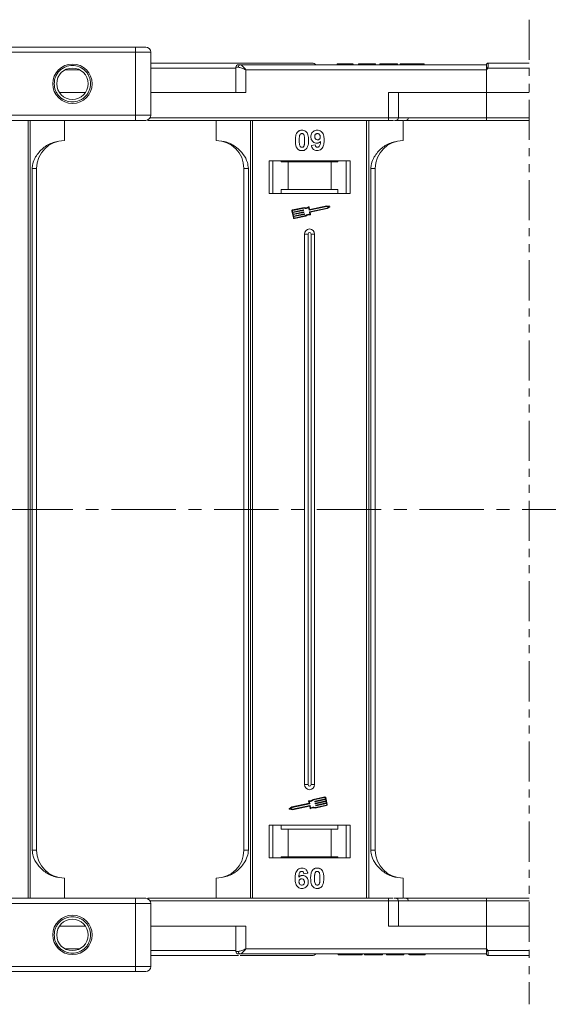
# Model space of a CAD drawing. Header units: millimetres. Extents: x -623 to 852, y 50 to 1083.
# Tile 24 of 72: x 219 to 323, y 271 to 465. Entities that reach past the tile are written whole.
import ezdxf

# ---------------------------------------------------------------- set-up
doc = ezdxf.new("R2010")
doc.units = ezdxf.units.MM
doc.linetypes.add('CENTERX2', pattern=[20.32, 12.7, -2.54, 2.54, -2.54])
doc.linetypes.add('PHANTOM2', pattern=[31.75, 15.875, -3.175, 3.175, -3.175, 3.175, -3.175])

msp = doc.modelspace()

# ---------------------------------------------------------------- linework, layer by layer
at = {"color": 3, "linetype": 'PHANTOM2', "lineweight": 9, "ltscale": 0.5}
msp.add_line((319.457, 465.427), (319.456, 270.521), dxfattribs=at)
at = {"color": 7, "linetype": 'Continuous', "lineweight": 15}
for p, q in [((241.593, 460.001), (189.053, 460.001)), ((241.593, 460.001), (241.593, 459.001)), ((189.053, 459.001), (241.593, 459.001)), ((241.593, 459.001), (241.593, 446.501)), ((244.593, 459.001), (241.593, 459.001)), ((244.593, 446.501), (244.593, 459.001)), ((311.022, 456.501), (262.316, 456.501)), ((281.458, 456.701), (281.458, 456.501)), ((283.003, 456.501), (283.003, 456.701)), ((284.554, 456.501), (284.554, 456.701)), ((284.663, 456.501), (284.663, 456.701)), ((285.689, 456.501), (285.689, 456.701)), ((285.689, 456.701), (286.651, 456.701)), ((286.651, 456.701), (286.651, 456.501)), ((286.651, 456.701), (288.766, 456.701)), ((288.766, 456.701), (288.766, 456.501)), ((288.766, 456.701), (289.087, 456.701)), ((289.087, 456.701), (289.087, 456.501)), ((289.92, 456.501), (289.92, 456.701)), ((289.92, 456.701), (293.446, 456.701)), ((293.446, 456.701), (293.446, 456.501)), ((293.958, 456.701), (293.958, 456.501)), ((296.337, 456.501), (296.337, 456.701)), ((298.702, 456.501), (298.702, 456.701)), ((311.022, 456.499), (311.022, 456.501)), ((311.372, 456.851), (311.372, 456.851)), ((227.662, 455.501), (230.524, 455.501)), ((261.434, 455.851), (244.593, 455.851)), ((261.434, 456.001), (261.434, 451.001)), ((261.943, 456.001), (261.434, 456.001)), ((263.434, 455.501), (311.022, 455.501)), ((263.434, 451.001), (263.434, 455.501)), ((311.256, 455.851), (311.022, 455.501)), ((311.022, 455.501), (311.022, 451.001)), ((319.457, 455.851), (311.256, 455.851)), ((231.652, 451.001), (226.534, 451.001)), ((244.593, 451.001), (263.434, 451.001)), ((291.611, 451.001), (291.611, 446.001)), ((311.022, 451.001), (291.611, 451.001)), ((293.611, 446.001), (293.611, 451.001)), ((311.022, 446.001), (311.022, 451.001)), ((311.022, 451.001), (319.457, 451.001)), ((241.593, 446.501), (171.156, 446.501)), ((241.593, 446.501), (241.593, 445.501)), ((244.593, 446.501), (241.593, 446.501)), ((170.038, 445.501), (241.593, 445.501)), ((220.311, 445.501), (220.311, 368.501)), ((220.73, 368.501), (220.73, 445.501)), ((227.522, 441.501), (227.522, 445.501)), ((244.022, 445.598), (244.022, 445.501)), ((244.022, 445.501), (291.611, 445.501)), ((291.611, 446.001), (244.459, 446.001)), ((257.522, 445.501), (257.522, 441.501)), ((264.315, 445.501), (264.315, 368.501)), ((264.734, 368.501), (264.734, 445.501)), ((287.311, 445.501), (287.311, 368.501)), ((287.73, 368.501), (287.73, 445.501)), ((291.611, 446.001), (291.611, 445.501)), ((293.611, 446.001), (291.611, 446.001)), ((292.817, 445.501), (294.522, 445.501)), ((311.022, 446.001), (293.611, 446.001)), ((294.522, 441.501), (294.522, 445.501)), ((319.457, 446.001), (311.022, 446.001)), ((311.022, 446.001), (311.022, 445.501)), ((311.022, 445.501), (319.457, 445.501)), ((276.381, 440.545), (277.151, 440.63)), ((284.022, 437.501), (268.022, 437.501)), ((268.022, 437.501), (268.022, 431.001)), ((268.772, 431.001), (268.772, 437.501)), ((270.409, 437.301), (270.409, 437.501)), ((270.409, 437.301), (271.772, 437.301)), ((271.772, 437.301), (271.772, 431.801)), ((280.272, 437.301), (271.772, 437.301)), ((280.272, 431.801), (280.272, 437.301)), ((280.272, 437.301), (281.636, 437.301)), ((281.636, 437.501), (281.636, 437.301)), ((283.272, 437.501), (283.272, 431.001)), ((284.022, 431.001), (284.022, 437.501)), ((221.137, 436.001), (221.137, 368.501)), ((222.022, 436.001), (221.137, 436.001)), ((222.022, 368.501), (222.022, 436.001)), ((263.022, 436.001), (263.908, 436.001)), ((263.022, 436.001), (263.022, 368.501)), ((263.908, 368.501), (263.908, 436.001)), ((288.137, 436.001), (288.137, 368.501)), ((289.022, 436.001), (288.137, 436.001)), ((289.022, 368.501), (289.022, 436.001)), ((268.022, 431.001), (284.022, 431.001)), ((271.772, 431.801), (270.409, 431.801)), ((270.409, 431.801), (270.409, 431.001)), ((280.272, 431.801), (271.772, 431.801)), ((281.636, 431.801), (280.272, 431.801)), ((281.636, 431.001), (281.636, 431.801)), ((272.526, 427.564), (272.817, 426.185)), ((272.641, 427.588), (272.689, 427.359)), ((274.94, 428.254), (272.662, 427.773)), ((274.929, 428.132), (272.686, 427.658)), ((272.689, 427.359), (274.772, 427.799)), ((274.796, 427.684), (272.714, 427.244)), ((272.714, 427.244), (272.774, 426.956)), ((272.774, 426.956), (274.857, 427.396)), ((274.881, 427.282), (272.799, 426.842)), ((272.859, 426.554), (274.942, 426.994)), ((274.966, 426.879), (272.884, 426.439)), ((274.807, 427.776), (274.819, 427.719)), ((274.892, 427.374), (274.904, 427.316)), ((274.977, 426.972), (274.989, 426.914)), ((275.915, 427.77), (275.821, 428.214)), ((276.005, 427.909), (275.918, 428.325)), ((279.411, 428.479), (275.95, 427.747)), ((276.094, 426.924), (276, 427.368)), ((276.022, 427.403), (279.484, 428.134)), ((279.41, 428.598), (276.04, 427.887)), ((276.133, 427.306), (279.531, 428.024)), ((276.227, 426.861), (276.133, 427.306)), ((280.011, 428.481), (279.41, 428.598)), ((279.853, 428.392), (279.411, 428.479)), ((279.484, 428.134), (279.853, 428.392)), ((279.531, 428.024), (280.034, 428.375)), ((272.799, 426.842), (272.859, 426.554)), ((272.884, 426.439), (272.932, 426.21)), ((273.002, 426.164), (275.244, 426.638)), ((273.026, 426.049), (275.305, 426.531)), ((275.022, 423.001), (275.022, 368.501)), ((275.022, 423.001), (275.737, 423.001)), ((275.737, 423.001), (275.737, 368.501)), ((276.307, 368.501), (276.307, 423.001)), ((277.022, 423.001), (276.307, 423.001)), ((277.022, 368.501), (277.022, 423.001)), ((220.311, 368.501), (220.311, 291.501)), ((220.73, 291.501), (220.73, 368.501)), ((221.137, 368.501), (221.137, 301.001)), ((222.022, 301.001), (222.022, 368.501)), ((263.022, 368.501), (263.022, 301.001)), ((263.908, 301.001), (263.908, 368.501)), ((264.315, 368.501), (264.315, 291.501)), ((264.734, 291.501), (264.734, 368.501)), ((275.022, 368.501), (275.022, 314.001)), ((275.737, 368.501), (275.737, 314.001)), ((276.307, 314.001), (276.307, 368.501)), ((277.022, 314.001), (277.022, 368.501)), ((287.311, 368.501), (287.311, 291.501)), ((287.73, 291.501), (287.73, 368.501)), ((288.137, 368.501), (288.137, 301.001)), ((289.022, 301.001), (289.022, 368.501)), ((275.737, 314.001), (275.022, 314.001)), ((277.022, 314.001), (276.307, 314.001)), ((275.912, 310.311), (272.513, 309.593)), ((276.022, 310.215), (272.561, 309.483)), ((275.818, 310.756), (275.912, 310.311)), ((275.951, 310.694), (276.045, 310.25)), ((279.019, 311.568), (276.74, 311.087)), ((279.043, 311.453), (276.8, 310.979)), ((277.068, 310.646), (277.056, 310.703)), ((277.079, 310.738), (279.161, 311.178)), ((279.186, 311.063), (277.103, 310.623)), ((277.116, 309.486), (279.359, 309.959)), ((277.153, 310.244), (277.141, 310.301)), ((277.164, 310.336), (279.246, 310.776)), ((279.271, 310.661), (277.188, 310.221)), ((277.249, 309.934), (279.331, 310.374)), ((279.355, 310.259), (277.273, 309.819)), ((279.161, 311.178), (279.113, 311.408)), ((279.246, 310.776), (279.186, 311.063)), ((279.519, 310.053), (279.228, 311.432)), ((279.331, 310.374), (279.271, 310.661)), ((279.404, 310.029), (279.355, 310.259)), ((272.513, 309.593), (272.011, 309.243)), ((272.034, 309.137), (272.635, 309.019)), ((272.561, 309.483), (272.192, 309.225)), ((272.192, 309.225), (272.634, 309.139)), ((272.634, 309.139), (276.095, 309.87)), ((272.635, 309.019), (276.005, 309.731)), ((276.039, 309.708), (276.127, 309.292)), ((276.13, 309.847), (276.224, 309.403)), ((277.104, 309.363), (279.383, 309.844)), ((277.238, 309.841), (277.226, 309.899)), ((284.022, 306.001), (268.022, 306.001)), ((268.022, 306.001), (268.022, 299.501)), ((268.772, 299.501), (268.772, 306.001)), ((270.409, 306.001), (270.409, 305.201)), ((270.409, 305.201), (271.772, 305.201)), ((271.772, 305.201), (271.772, 299.701)), ((271.772, 305.201), (280.272, 305.201)), ((280.272, 299.701), (280.272, 305.201)), ((280.272, 305.201), (281.636, 305.201)), ((281.636, 305.201), (281.636, 306.001)), ((283.272, 306.001), (283.272, 299.501)), ((284.022, 299.501), (284.022, 306.001)), ((221.137, 301.001), (222.022, 301.001)), ((263.022, 301.001), (263.908, 301.001)), ((288.137, 301.001), (289.022, 301.001)), ((268.022, 299.501), (284.022, 299.501)), ((271.772, 299.701), (270.409, 299.701)), ((270.409, 299.501), (270.409, 299.701)), ((271.772, 299.701), (280.272, 299.701)), ((281.636, 299.701), (280.272, 299.701)), ((281.636, 299.701), (281.636, 299.501)), ((275.663, 296.457), (274.894, 296.373)), ((227.522, 295.501), (227.522, 291.501)), ((257.522, 291.501), (257.522, 295.501)), ((294.522, 295.501), (294.522, 291.501)), ((241.593, 291.501), (170.038, 291.501)), ((171.156, 290.501), (241.593, 290.501)), ((241.593, 290.501), (241.593, 291.501)), ((241.593, 290.501), (241.593, 278.001)), ((241.593, 290.501), (244.593, 290.501)), ((291.611, 291.501), (244.022, 291.501)), ((244.022, 291.404), (244.022, 291.501)), ((244.459, 291.001), (291.611, 291.001)), ((244.593, 278.001), (244.593, 290.501)), ((291.611, 291.001), (291.611, 291.501)), ((291.611, 291.001), (291.611, 286.001)), ((291.611, 291.001), (293.611, 291.001)), ((292.748, 291.501), (294.522, 291.501)), ((293.611, 286.001), (293.611, 291.001)), ((293.611, 291.001), (311.022, 291.001)), ((311.022, 291.001), (311.022, 291.501)), ((319.456, 291.501), (311.022, 291.501)), ((311.022, 286.001), (311.022, 291.001)), ((311.022, 291.001), (319.456, 291.001)), ((226.534, 286.001), (231.652, 286.001)), ((263.434, 286.001), (244.593, 286.001)), ((261.434, 286.001), (261.434, 281.001)), ((263.434, 281.501), (263.434, 286.001)), ((291.611, 286.001), (311.022, 286.001)), ((311.022, 286.001), (311.022, 281.501)), ((319.456, 286.001), (311.022, 286.001)), ((230.524, 281.501), (227.662, 281.501)), ((244.593, 281.151), (261.434, 281.151)), ((261.434, 281.001), (261.943, 281.001)), ((311.022, 281.501), (263.434, 281.501)), ((311.022, 281.501), (311.256, 281.151)), ((311.256, 281.151), (319.456, 281.151)), ((262.316, 280.501), (311.022, 280.501)), ((281.651, 280.501), (281.651, 280.301)), ((284.015, 280.301), (284.015, 280.501)), ((286.394, 280.501), (286.394, 280.301)), ((286.907, 280.301), (286.907, 280.501)), ((286.907, 280.301), (290.433, 280.301)), ((290.433, 280.501), (290.433, 280.301)), ((291.266, 280.501), (291.266, 280.301)), ((291.266, 280.301), (291.587, 280.301)), ((291.587, 280.501), (291.587, 280.301)), ((291.587, 280.301), (293.702, 280.301)), ((293.702, 280.301), (293.702, 280.501)), ((293.702, 280.301), (294.663, 280.301)), ((294.663, 280.501), (294.663, 280.301)), ((295.689, 280.501), (295.689, 280.301)), ((295.798, 280.501), (295.798, 280.301)), ((297.35, 280.501), (297.35, 280.301)), ((298.894, 280.501), (298.894, 280.301)), ((311.372, 280.151), (311.372, 280.151)), ((241.593, 278.001), (189.053, 278.001)), ((189.053, 277.001), (241.593, 277.001)), ((241.593, 277.001), (241.593, 278.001)), ((241.593, 278.001), (244.593, 278.001))]:
    msp.add_line(p, q, dxfattribs=at)
at = {"color": 1, "linetype": 'CENTERX2', "lineweight": 13}
msp.add_line((676.246, 368.501), (-161.837, 368.501), dxfattribs=at)
at = {"color": 7, "linetype": 'Continuous', "lineweight": 15}
for centre, radius in [((229.093, 452.751), 3.9), ((229.093, 452.751), 3.1), ((229.093, 284.251), 3.9), ((229.093, 284.251), 3.1)]:
    msp.add_circle(centre, radius, dxfattribs=at)
for centre, radius, start, end in [((243.593, 459.001), 1, 0, 90), ((261.934, 456.001), 0.5, 90, 180), ((262.391, 456.057), 0.451, 99.5202, 187.08135), ((276.522, 455.851), 1, 41.2946, 90), ((311.372, 456.501), 0.35, 89.99809, 179.99959), ((275.478, 388.924), 75.89, 61.87179, 62.07191), ((243.593, 446.501), 1, 270, 0), ((293.111, 446.001), 0.5, 270, 0), ((295.094, 446.001), 0.5, 270, 0), ((227.522, 436.001), 5.5, 90, 180), ((257.522, 436.001), 5.5, 0, 90), ((294.522, 436.001), 5.5, 90, 180), ((272.698, 427.601), 0.176, 101.9297, 191.9297), ((272.698, 427.601), 0.0587, 101.9297, 191.9297), ((274.778, 427.77), 0.0294, 11.9297, 101.9297), ((274.79, 427.712), 0.0294, 281.9297, 11.9297), ((274.863, 427.368), 0.0294, 11.9297, 101.9297), ((274.875, 427.31), 0.0294, 281.9297, 11.9297), ((275.294, 429.052), 0.99, 248.37041, 302.16635), ((275.294, 429.052), 0.873, 246.11204, 307.44471), ((274.948, 426.966), 0.0294, 11.9297, 101.9297), ((274.96, 426.908), 0.0294, 281.9297, 11.9297), ((275.951, 425.944), 0.99, 81.69305, 135.48899), ((275.86, 428.313), 0.0587, 11.9297, 127.44471), ((275.944, 427.776), 0.0294, 191.9297, 281.9297), ((276.028, 427.374), 0.0294, 101.9297, 191.9297), ((276.034, 427.915), 0.0294, 191.9297, 281.9297), ((276.169, 426.849), 0.0587, 256.41469, 11.9297), ((280, 428.423), 0.0587, 304.95116, 78.90824), ((272.99, 426.222), 0.176, 191.9297, 281.9297), ((272.99, 426.222), 0.0587, 191.9297, 281.9297), ((275.951, 425.944), 0.873, 76.41469, 137.74736), ((276.022, 423.001), 1, 0, 180), ((276.022, 423.001), 0.285, 0, 180), ((276.022, 314.001), 1, 180, 0), ((276.022, 314.001), 0.285, 180, 0), ((275.876, 310.768), 0.0587, 76.41469, 191.9297), ((276.094, 311.673), 0.873, 256.41469, 317.74736), ((276.094, 311.673), 0.99, 261.69305, 315.48899), ((276.016, 310.243), 0.0294, 281.9297, 11.9297), ((277.085, 310.709), 0.0294, 101.9297, 191.9297), ((277.097, 310.652), 0.0294, 191.9297, 281.9297), ((277.17, 310.307), 0.0294, 101.9297, 191.9297), ((277.182, 310.25), 0.0294, 191.9297, 281.9297), ((277.255, 309.905), 0.0294, 101.9297, 191.9297), ((279.055, 311.396), 0.176, 11.9297, 101.9297), ((279.055, 311.396), 0.0587, 11.9297, 101.9297), ((279.347, 310.017), 0.0587, 281.9297, 11.9297), ((279.347, 310.017), 0.176, 281.9297, 11.9297), ((272.045, 309.194), 0.0587, 124.95116, 258.90824), ((276.011, 309.702), 0.0294, 11.9297, 101.9297), ((276.101, 309.841), 0.0294, 11.9297, 101.9297), ((276.185, 309.305), 0.0587, 191.9297, 307.44471), ((276.751, 308.565), 0.873, 66.11204, 127.44471), ((276.751, 308.565), 0.99, 68.37041, 122.16635), ((277.267, 309.847), 0.0294, 191.9297, 281.9297), ((227.522, 301.001), 5.5, 180, 270), ((257.522, 301.001), 5.5, 270, 0), ((294.522, 301.001), 5.5, 180, 270), ((243.593, 290.501), 1, 0, 90), ((293.111, 291.001), 0.5, 0, 90), ((295.094, 291.001), 0.5, 0, 90), ((261.934, 281.001), 0.5, 180, 270), ((262.391, 280.946), 0.451, 172.91869, 260.47981), ((275.478, 348.079), 75.89, 297.92809, 298.12821), ((276.522, 281.151), 1, 270, 319.04573), ((311.372, 280.501), 0.35, 180.00041, 270.00191), ((243.593, 278.001), 1, 270, 0)]:
    msp.add_arc(centre, radius, start, end, dxfattribs=at)
for points, knots in [([(243.593, 460.001), (243.566, 460.001), (243.525, 460.001), (243.276, 460.001), (243.017, 460.001), (242.699, 460.001), (242.233, 460.001), (241.844, 460.001), (241.593, 460.001)], [0, 0, 0, 0, 0.2394429, 0.3698071, 0.5000001, 0.6303641, 0.7605571, 1, 1, 1, 1]), ([(225.493, 452.751), (225.541, 453.204), (225.616, 453.903), (226.064, 454.742), (226.529, 455.314), (227.102, 455.782), (227.941, 456.216), (229.093, 456.439), (230.245, 456.216), (231.084, 455.783), (231.656, 455.314), (232.122, 454.742), (232.57, 453.903), (232.645, 453.204), (232.693, 452.751)], [0, 0, 0, 0, 0.1197215, 0.184837, 0.25, 0.3151155, 0.3802785, 0.5, 0.6197215, 0.684837, 0.75, 0.8151155, 0.8802785, 1, 1, 1, 1]), ([(276.522, 456.851), (276.476, 456.851), (276.383, 456.851), (275.612, 456.851), (274.446, 456.851), (272.975, 456.851), (271.327, 456.851), (269.387, 456.851), (266.43, 456.851), (262.996, 456.851), (259.219, 456.851), (255.983, 456.851), (252.34, 456.851), (248.424, 456.851), (245.832, 456.851), (244.593, 456.851)], [0, 0, 0, 0, 0.078067, 0.1585157, 0.2411878, 0.3057888, 0.3703792, 0.4363341, 0.5022783, 0.6340035, 0.6986045, 0.7631949, 0.8458763, 0.9263228, 1, 1, 1, 1]), ([(262.316, 456.501), (262.384, 456.485), (262.528, 456.449), (262.807, 456.199), (263.116, 455.869), (263.328, 455.624), (263.434, 455.501)], [0, 0, 0, 0, 0.2343588, 0.4982155, 0.7484812, 1, 1, 1, 1]), ([(283.003, 456.701), (282.869, 456.701), (282.565, 456.701), (282.113, 456.701), (281.754, 456.701), (281.5, 456.701), (281.475, 456.701), (281.458, 456.701)], [0, 0, 0, 0, 0.1552919, 0.3531453, 0.543243, 0.704067, 1, 1, 1, 1]), ([(284.554, 456.701), (284.5, 456.701), (284.392, 456.701), (284.088, 456.701), (283.623, 456.701), (283.237, 456.701), (283.003, 456.701)], [0, 0, 0, 0, 0.2064605, 0.4135145, 0.6452106, 1, 1, 1, 1]), ([(296.337, 456.701), (296.204, 456.701), (295.8, 456.701), (295.14, 456.701), (294.518, 456.701), (294.093, 456.701), (293.968, 456.701), (293.96, 456.701), (293.958, 456.701)], [0, 0, 0, 0, 0.1021706, 0.3092201, 0.51365, 0.6922749, 0.9324126, 1, 1, 1, 1]), ([(298.702, 456.701), (298.698, 456.701), (298.688, 456.701), (298.546, 456.701), (298.155, 456.701), (297.581, 456.701), (296.941, 456.701), (296.52, 456.701), (296.337, 456.701)], [0, 0, 0, 0, 0.1018882, 0.3073435, 0.4929627, 0.6786474, 0.8607914, 1, 1, 1, 1]), ([(311.022, 455.976), (311.022, 456.068), (311.022, 456.253), (311.022, 456.415), (311.022, 456.446), (311.022, 456.455)], [0, 0, 0, 0, 0.412717, 0.8254516, 1, 1, 1, 1]), ([(311.372, 456.851), (311.373, 456.844), (311.373, 456.831), (311.373, 456.728), (311.37, 456.582), (311.359, 456.399), (311.339, 456.216), (311.31, 456.029), (311.273, 455.907), (311.256, 455.851)], [0, 0, 0, 0, 0.1718456, 0.312445, 0.4991009, 0.6298393, 0.7575038, 0.8890244, 1, 1, 1, 1]), ([(319.457, 456.851), (319.398, 456.851), (318.032, 456.851), (315.351, 456.851), (312.685, 456.851), (311.372, 456.851)], [0.83860985, 0.83860985, 0.83860985, 0.83860985, 0.84218524, 0.92228073, 1, 1, 1, 1]), ([(263.434, 455.501), (263.164, 455.618), (262.746, 455.798), (262.248, 455.97), (262.038, 455.992), (261.943, 456.001)], [0, 0, 0, 0, 0.4984129, 0.772928, 1, 1, 1, 1]), ([(232.693, 452.751), (232.645, 452.299), (232.57, 451.6), (232.122, 450.761), (231.657, 450.189), (231.084, 449.72), (230.245, 449.286), (229.093, 449.064), (227.941, 449.286), (227.102, 449.72), (226.53, 450.188), (226.064, 450.76), (225.616, 451.6), (225.541, 452.299), (225.493, 452.751)], [0, 0, 0, 0, 0.1197215, 0.184837, 0.25, 0.3151155, 0.3802785, 0.5, 0.6197215, 0.684837, 0.75, 0.8151155, 0.8802785, 1, 1, 1, 1]), ([(241.593, 445.501), (241.844, 445.501), (242.233, 445.501), (242.699, 445.501), (243.017, 445.501), (243.276, 445.501), (243.525, 445.501), (243.566, 445.501), (243.593, 445.501)], [0, 0, 0, 0, 0.2394429, 0.3696359, 0.4999999, 0.6301929, 0.7605571, 1, 1, 1, 1]), ([(291.611, 445.501), (291.754, 445.501), (292.047, 445.501), (292.409, 445.501), (292.579, 445.501), (292.642, 445.501)], [0, 0, 0, 0, 0.3748158, 0.7664972, 1, 1, 1, 1]), ([(294.67, 445.501), (295.058, 445.501), (296.399, 445.501), (299.145, 445.501), (302.87, 445.501), (306.957, 445.501), (309.681, 445.501), (311.022, 445.501)], [0, 0, 0, 0, 0.0792642, 0.2739294, 0.5229011, 0.7650927, 1, 1, 1, 1]), ([(273.202, 441.529), (273.204, 441.662), (273.209, 441.965), (273.281, 442.495), (273.422, 442.917), (273.58, 443.124), (273.598, 443.146)], [0, 0, 0, 0, 0.2367308, 0.5375555, 0.9496679, 1, 1, 1, 1]), ([(273.598, 443.146), (273.642, 443.197), (273.732, 443.298), (273.901, 443.414), (274.09, 443.497), (274.259, 443.535), (274.4, 443.55), (274.473, 443.552), (274.51, 443.553)], [0, 0, 0, 0, 0.1937762, 0.3936, 0.5878635, 0.7889077, 0.894169, 1, 1, 1, 1]), ([(273.971, 441.529), (273.972, 441.595), (273.973, 441.729), (273.978, 441.909), (273.989, 442.07), (274.003, 442.212), (274.021, 442.354), (274.045, 442.447), (274.057, 442.493)], [0, 0, 0, 0, 0.2059417, 0.4119594, 0.558149, 0.7045024, 0.8518015, 1, 1, 1, 1]), ([(274.057, 442.493), (274.08, 442.563), (274.119, 442.675), (274.227, 442.8), (274.35, 442.867), (274.449, 442.883), (274.503, 442.886), (274.51, 442.886)], [0, 0, 0, 0, 0.3348035, 0.5425606, 0.750382, 0.9707212, 1, 1, 1, 1]), ([(274.51, 443.553), (274.645, 443.543), (274.917, 443.522), (275.269, 443.324), (275.541, 443.03), (275.792, 442.43), (275.807, 441.907), (275.817, 441.521)], [0, 0, 0, 0, 0.147566, 0.2966882, 0.4312776, 0.580404, 1, 1, 1, 1]), ([(274.51, 442.886), (274.566, 442.881), (274.669, 442.871), (274.8, 442.794), (274.913, 442.646), (275.009, 442.372), (275.043, 441.98), (275.046, 441.68), (275.048, 441.529)], [0, 0, 0, 0, 0.10461361, 0.18881412, 0.27351189, 0.44412695, 0.71948087, 1, 1, 1, 1]), ([(276.279, 442.248), (276.287, 442.383), (276.302, 442.653), (276.469, 443.032), (276.749, 443.329), (277.12, 443.523), (277.394, 443.542), (277.537, 443.553)], [0, 0, 0, 0, 0.1979267, 0.3977284, 0.5974133, 0.7905838, 1, 1, 1, 1]), ([(277.048, 442.287), (277.052, 442.374), (277.059, 442.512), (277.133, 442.691), (277.242, 442.799), (277.386, 442.873), (277.492, 442.881), (277.552, 442.886)], [0, 0, 0, 0, 0.2913202, 0.4655393, 0.6416315, 0.798664, 1, 1, 1, 1]), ([(277.537, 443.553), (277.672, 443.542), (277.944, 443.521), (278.304, 443.318), (278.596, 443.013), (278.836, 442.478), (278.89, 441.969), (278.894, 441.614), (278.894, 441.555)], [0, 0, 0, 0, 0.148288, 0.2977445, 0.4437132, 0.6077915, 0.9347078, 1, 1, 1, 1]), ([(277.552, 442.886), (277.62, 442.879), (277.757, 442.865), (277.931, 442.748), (278.059, 442.59), (278.117, 442.407), (278.122, 442.286), (278.125, 442.231)], [0, 0, 0, 0, 0.20795454, 0.42040568, 0.62731968, 0.82770747, 1, 1, 1, 1]), ([(227.522, 441.501), (226.762, 441.425), (225.242, 441.272), (223.221, 440.082), (221.889, 438.532), (221.228, 437.088), (221.162, 436.296), (221.137, 436.001)], [0, 0, 0, 0, 0.2490962, 0.4982428, 0.745205, 0.90541, 1, 1, 1, 1]), ([(263.908, 436.001), (263.864, 436.392), (263.753, 437.391), (262.929, 438.845), (261.56, 440.258), (259.694, 441.295), (258.244, 441.433), (257.522, 441.501)], [0, 0, 0, 0, 0.1257134, 0.3212757, 0.5244662, 0.763484, 1, 1, 1, 1]), ([(273.595, 439.912), (273.555, 439.967), (273.476, 440.076), (273.368, 440.313), (273.277, 440.621), (273.228, 440.958), (273.205, 441.262), (273.203, 441.44), (273.202, 441.529)], [0, 0, 0, 0, 0.11844057, 0.2393457, 0.45959323, 0.68492476, 0.84223987, 1, 1, 1, 1]), ([(274.51, 440.168), (274.441, 440.176), (274.331, 440.189), (274.203, 440.277), (274.098, 440.43), (274.006, 440.705), (273.977, 441.095), (273.973, 441.383), (273.971, 441.529)], [0, 0, 0, 0, 0.12537017, 0.20229032, 0.27917881, 0.46475759, 0.73058183, 1, 1, 1, 1]), ([(274.962, 440.561), (274.939, 440.492), (274.901, 440.38), (274.793, 440.255), (274.672, 440.189), (274.573, 440.171), (274.518, 440.168), (274.51, 440.168)], [0, 0, 0, 0, 0.3336776, 0.5404125, 0.7472639, 0.9612091, 1, 1, 1, 1]), ([(275.048, 441.529), (275.048, 441.462), (275.047, 441.329), (275.041, 441.148), (275.031, 440.986), (275.017, 440.844), (274.998, 440.701), (274.974, 440.607), (274.962, 440.561)], [0, 0, 0, 0, 0.2052705, 0.4106164, 0.5571497, 0.7038442, 0.8514711, 1, 1, 1, 1]), ([(275.817, 441.521), (275.815, 441.387), (275.81, 441.084), (275.739, 440.565), (275.601, 440.145), (275.444, 439.938), (275.421, 439.908)], [0, 0, 0, 0, 0.2372812, 0.5385907, 0.9326774, 1, 1, 1, 1]), ([(277.461, 440.989), (277.325, 441.001), (277.053, 441.026), (276.702, 441.242), (276.435, 441.548), (276.296, 441.902), (276.284, 442.144), (276.279, 442.248)], [0, 0, 0, 0, 0.2101886, 0.4217733, 0.6236035, 0.8370344, 1, 1, 1, 1]), ([(277.479, 439.501), (277.343, 439.513), (277.098, 439.533), (276.784, 439.714), (276.541, 439.995), (276.427, 440.292), (276.391, 440.491), (276.381, 440.545)], [0, 0, 0, 0, 0.2427882, 0.4388655, 0.6348012, 0.9009361, 1, 1, 1, 1]), ([(277.591, 441.655), (277.523, 441.661), (277.397, 441.672), (277.234, 441.766), (277.122, 441.897), (277.057, 442.078), (277.052, 442.209), (277.048, 442.287)], [0, 0, 0, 0, 0.2139369, 0.3980753, 0.58309068, 0.75166574, 1, 1, 1, 1]), ([(277.151, 440.63), (277.164, 440.55), (277.185, 440.427), (277.275, 440.283), (277.379, 440.205), (277.486, 440.172), (277.553, 440.169), (277.578, 440.168)], [0, 0, 0, 0, 0.3447142, 0.5290593, 0.7142089, 0.8921959, 1, 1, 1, 1]), ([(278.183, 441.324), (278.137, 441.275), (278.043, 441.176), (277.896, 441.087), (277.77, 441.035), (277.671, 441.008), (277.567, 440.992), (277.496, 440.99), (277.461, 440.989)], [0, 0, 0, 0, 0.2434912, 0.4962659, 0.6182099, 0.7417038, 0.8701584, 1, 1, 1, 1]), ([(278.894, 441.555), (278.891, 441.422), (278.883, 441.02), (278.792, 440.465), (278.514, 439.956), (278.167, 439.654), (277.797, 439.516), (277.564, 439.505), (277.479, 439.501)], [0, 0, 0, 0, 0.14233715, 0.4291269, 0.58994334, 0.75120549, 0.90989458, 1, 1, 1, 1]), ([(277.578, 440.168), (277.632, 440.174), (277.74, 440.185), (277.892, 440.283), (278.033, 440.453), (278.142, 440.815), (278.167, 441.117), (278.183, 441.324)], [0, 0, 0, 0, 0.1120155, 0.2243547, 0.3677679, 0.565827, 1, 1, 1, 1]), ([(278.125, 442.231), (278.12, 442.151), (278.113, 442.018), (278.026, 441.849), (277.906, 441.74), (277.756, 441.666), (277.646, 441.659), (277.591, 441.655)], [0, 0, 0, 0, 0.2673945, 0.4472142, 0.6271221, 0.8130653, 1, 1, 1, 1]), ([(294.522, 441.501), (293.762, 441.425), (292.242, 441.272), (290.221, 440.082), (288.889, 438.532), (288.228, 437.088), (288.162, 436.296), (288.137, 436.001)], [0, 0, 0, 0, 0.2490962, 0.4982428, 0.745205, 0.90541, 1, 1, 1, 1]), ([(274.51, 439.501), (274.443, 439.504), (274.308, 439.508), (274.11, 439.552), (273.92, 439.63), (273.775, 439.728), (273.668, 439.826), (273.619, 439.884), (273.595, 439.912)], [0, 0, 0, 0, 0.1926347, 0.388697, 0.5820148, 0.7830443, 0.8909593, 1, 1, 1, 1]), ([(275.421, 439.908), (275.377, 439.857), (275.287, 439.756), (275.118, 439.64), (274.929, 439.557), (274.76, 439.519), (274.619, 439.504), (274.546, 439.502), (274.51, 439.501)], [0, 0, 0, 0, 0.1937693, 0.3935642, 0.587886, 0.7891312, 0.8942826, 1, 1, 1, 1]), ([(221.137, 301.001), (221.181, 300.611), (221.292, 299.612), (222.115, 298.158), (223.485, 296.745), (225.351, 295.708), (226.801, 295.57), (227.522, 295.501)], [0, 0, 0, 0, 0.1257134, 0.3212757, 0.5244662, 0.763484, 1, 1, 1, 1]), ([(257.522, 295.501), (258.282, 295.578), (259.803, 295.731), (261.824, 296.92), (263.156, 298.471), (263.817, 299.915), (263.883, 300.707), (263.908, 301.001)], [0, 0, 0, 0, 0.24909619, 0.49824278, 0.74520496, 0.90540997, 1, 1, 1, 1]), ([(288.137, 301.001), (288.181, 300.611), (288.292, 299.612), (289.115, 298.158), (290.485, 296.745), (292.351, 295.708), (293.801, 295.57), (294.522, 295.501)], [0, 0, 0, 0, 0.1257134, 0.3212757, 0.5244662, 0.763484, 1, 1, 1, 1]), ([(273.151, 295.448), (273.154, 295.581), (273.162, 295.982), (273.253, 296.538), (273.531, 297.047), (273.878, 297.349), (274.248, 297.487), (274.481, 297.498), (274.566, 297.501)], [0, 0, 0, 0, 0.1423372, 0.4291269, 0.5899433, 0.7512055, 0.9098946, 1, 1, 1, 1]), ([(274.467, 296.835), (274.413, 296.829), (274.305, 296.818), (274.153, 296.718), (274.011, 296.546), (273.902, 296.184), (273.878, 295.884), (273.861, 295.679)], [0, 0, 0, 0, 0.1120492, 0.2243802, 0.3701146, 0.5702758, 1, 1, 1, 1]), ([(274.894, 296.373), (274.882, 296.451), (274.862, 296.573), (274.772, 296.717), (274.666, 296.798), (274.558, 296.831), (274.492, 296.834), (274.467, 296.835)], [0, 0, 0, 0, 0.33384, 0.5245467, 0.7163724, 0.8918244, 1, 1, 1, 1]), ([(274.566, 297.501), (274.702, 297.491), (274.948, 297.471), (275.26, 297.287), (275.501, 297.011), (275.617, 296.714), (275.653, 296.515), (275.663, 296.457)], [0, 0, 0, 0, 0.2426908, 0.4390024, 0.635006, 0.8950587, 1, 1, 1, 1]), ([(276.228, 295.482), (276.23, 295.616), (276.235, 295.919), (276.307, 296.446), (276.448, 296.867), (276.606, 297.072), (276.623, 297.095)], [0, 0, 0, 0, 0.2373811, 0.5389182, 0.9490817, 1, 1, 1, 1]), ([(276.623, 297.095), (276.668, 297.145), (276.758, 297.247), (276.927, 297.363), (277.115, 297.446), (277.285, 297.484), (277.426, 297.499), (277.499, 297.501), (277.535, 297.501)], [0, 0, 0, 0, 0.1937762, 0.3936, 0.5878635, 0.7889077, 0.894169, 1, 1, 1, 1]), ([(276.997, 295.474), (276.997, 295.541), (276.998, 295.674), (277.004, 295.855), (277.014, 296.017), (277.028, 296.159), (277.047, 296.302), (277.071, 296.395), (277.083, 296.442)], [0, 0, 0, 0, 0.20527, 0.4106157, 0.5571475, 0.7038444, 0.8514751, 1, 1, 1, 1]), ([(277.083, 296.442), (277.106, 296.511), (277.144, 296.623), (277.252, 296.749), (277.376, 296.816), (277.475, 296.832), (277.529, 296.834), (277.535, 296.835)], [0, 0, 0, 0, 0.3348035, 0.5425606, 0.750382, 0.9707212, 1, 1, 1, 1]), ([(277.535, 297.501), (277.602, 297.499), (277.737, 297.495), (277.935, 297.451), (278.125, 297.373), (278.27, 297.274), (278.377, 297.176), (278.426, 297.119), (278.45, 297.09)], [0, 0, 0, 0, 0.1926273, 0.3886837, 0.5820134, 0.7832006, 0.8910383, 1, 1, 1, 1]), ([(277.535, 296.835), (277.593, 296.829), (277.694, 296.819), (277.822, 296.744), (277.933, 296.604), (278.032, 296.333), (278.069, 295.936), (278.072, 295.629), (278.074, 295.474)], [0, 0, 0, 0, 0.1056461, 0.1862213, 0.267042, 0.4315406, 0.7127076, 1, 1, 1, 1]), ([(278.45, 297.09), (278.49, 297.036), (278.569, 296.927), (278.674, 296.695), (278.764, 296.399), (278.814, 296.068), (278.839, 295.758), (278.842, 295.569), (278.843, 295.474)], [0, 0, 0, 0, 0.11843199, 0.23932891, 0.44943356, 0.66417845, 0.83182006, 1, 1, 1, 1]), ([(274.508, 293.45), (274.373, 293.461), (274.101, 293.482), (273.741, 293.683), (273.45, 293.988), (273.209, 294.524), (273.155, 295.034), (273.151, 295.389), (273.151, 295.448)], [0, 0, 0, 0, 0.1482689, 0.2976473, 0.4424214, 0.6078512, 0.9356585, 1, 1, 1, 1]), ([(273.861, 295.679), (273.908, 295.728), (274.002, 295.826), (274.148, 295.917), (274.275, 295.967), (274.374, 295.995), (274.478, 296.011), (274.548, 296.013), (274.584, 296.014)], [0, 0, 0, 0, 0.2436536, 0.4957602, 0.6178923, 0.7415029, 0.8700251, 1, 1, 1, 1]), ([(273.92, 294.772), (273.925, 294.855), (273.933, 294.991), (274.024, 295.16), (274.146, 295.269), (274.295, 295.338), (274.402, 295.344), (274.454, 295.348)], [0, 0, 0, 0, 0.2767209, 0.4568705, 0.6370074, 0.8240683, 1, 1, 1, 1]), ([(274.493, 294.117), (274.425, 294.124), (274.288, 294.138), (274.113, 294.255), (273.986, 294.412), (273.928, 294.595), (273.923, 294.715), (273.92, 294.772)], [0, 0, 0, 0, 0.2079047, 0.4199807, 0.6306256, 0.821735, 1, 1, 1, 1]), ([(274.454, 295.348), (274.522, 295.342), (274.647, 295.332), (274.807, 295.238), (274.927, 295.103), (274.989, 294.918), (274.994, 294.785), (274.997, 294.715)], [0, 0, 0, 0, 0.2137567, 0.3949441, 0.5765849, 0.7773109, 1, 1, 1, 1]), ([(274.997, 294.715), (274.993, 294.63), (274.986, 294.492), (274.913, 294.313), (274.803, 294.204), (274.659, 294.13), (274.552, 294.121), (274.493, 294.117)], [0, 0, 0, 0, 0.28869741, 0.46355259, 0.63994173, 0.80180841, 1, 1, 1, 1]), ([(275.766, 294.755), (275.758, 294.62), (275.743, 294.35), (275.577, 293.969), (275.292, 293.67), (274.918, 293.479), (274.645, 293.46), (274.508, 293.45)], [0, 0, 0, 0, 0.1978309, 0.3972998, 0.5989102, 0.7987412, 1, 1, 1, 1]), ([(274.584, 296.014), (274.72, 296.002), (274.992, 295.977), (275.34, 295.761), (275.606, 295.46), (275.748, 295.107), (275.76, 294.863), (275.766, 294.755)], [0, 0, 0, 0, 0.2102159, 0.4219747, 0.6200164, 0.8310369, 1, 1, 1, 1]), ([(277.535, 293.45), (277.4, 293.46), (277.128, 293.481), (276.774, 293.679), (276.486, 293.993), (276.253, 294.604), (276.238, 295.124), (276.228, 295.482)], [0, 0, 0, 0, 0.1475277, 0.2965695, 0.43214, 0.6087374, 1, 1, 1, 1]), ([(277.535, 294.117), (277.467, 294.125), (277.357, 294.138), (277.228, 294.224), (277.125, 294.375), (277.032, 294.647), (277.003, 295.037), (276.999, 295.328), (276.997, 295.474)], [0, 0, 0, 0, 0.125351, 0.2021974, 0.2791824, 0.4597421, 0.727968, 1, 1, 1, 1]), ([(277.988, 294.509), (277.965, 294.44), (277.927, 294.329), (277.819, 294.203), (277.697, 294.137), (277.598, 294.119), (277.544, 294.117), (277.535, 294.117)], [0, 0, 0, 0, 0.3336776, 0.5404125, 0.7472639, 0.9612091, 1, 1, 1, 1]), ([(278.074, 295.474), (278.073, 295.407), (278.072, 295.274), (278.066, 295.094), (278.056, 294.932), (278.042, 294.791), (278.024, 294.649), (278, 294.556), (277.988, 294.509)], [0, 0, 0, 0, 0.2059417, 0.4119594, 0.558149, 0.7045024, 0.8518015, 1, 1, 1, 1]), ([(278.843, 295.474), (278.841, 295.341), (278.836, 295.037), (278.765, 294.517), (278.627, 294.095), (278.47, 293.887), (278.447, 293.856)], [0, 0, 0, 0, 0.23662863, 0.5373614, 0.93298636, 1, 1, 1, 1]), ([(278.447, 293.856), (278.403, 293.806), (278.313, 293.704), (278.144, 293.589), (277.955, 293.506), (277.786, 293.468), (277.644, 293.453), (277.572, 293.451), (277.535, 293.45)], [0, 0, 0, 0, 0.1937693, 0.3935642, 0.587886, 0.7891312, 0.8942826, 1, 1, 1, 1]), ([(243.593, 291.501), (243.566, 291.501), (243.525, 291.501), (243.276, 291.501), (243.017, 291.501), (242.699, 291.501), (242.233, 291.501), (241.844, 291.501), (241.593, 291.501)], [0, 0, 0, 0, 0.2394429, 0.3696359, 0.4999999, 0.6301929, 0.7605571, 1, 1, 1, 1]), ([(292.573, 291.501), (292.532, 291.501), (292.382, 291.501), (292.046, 291.501), (291.754, 291.501), (291.611, 291.501)], [0, 0, 0, 0, 0.1658977, 0.5921255, 1, 1, 1, 1]), ([(311.022, 291.501), (309.681, 291.501), (306.957, 291.501), (302.87, 291.501), (299.146, 291.501), (296.408, 291.501), (295.076, 291.501), (294.697, 291.501)], [0, 0, 0, 0, 0.2353273, 0.4779526, 0.7274114, 0.9224054, 1, 1, 1, 1]), ([(225.493, 284.251), (225.541, 284.704), (225.616, 285.403), (226.064, 286.242), (226.529, 286.814), (227.102, 287.282), (227.941, 287.716), (229.093, 287.939), (230.245, 287.716), (231.084, 287.283), (231.656, 286.814), (232.122, 286.242), (232.57, 285.403), (232.645, 284.704), (232.693, 284.251)], [0, 0, 0, 0, 0.1197215, 0.184837, 0.25, 0.3151155, 0.3802785, 0.5, 0.6197215, 0.684837, 0.75, 0.8151155, 0.8802785, 1, 1, 1, 1]), ([(232.693, 284.251), (232.645, 283.799), (232.57, 283.1), (232.122, 282.261), (231.657, 281.689), (231.084, 281.22), (230.245, 280.786), (229.093, 280.564), (227.941, 280.786), (227.102, 281.22), (226.53, 281.688), (226.064, 282.26), (225.616, 283.1), (225.541, 283.799), (225.493, 284.251)], [0, 0, 0, 0, 0.1197215, 0.184837, 0.25, 0.3151155, 0.3802785, 0.5, 0.6197215, 0.684837, 0.75, 0.8151155, 0.8802785, 1, 1, 1, 1]), ([(261.943, 281.001), (262.038, 281.011), (262.248, 281.033), (262.746, 281.205), (263.164, 281.385), (263.434, 281.501)], [0, 0, 0, 0, 0.2270634, 0.5015869, 1, 1, 1, 1]), ([(263.434, 281.501), (263.328, 281.379), (263.116, 281.134), (262.807, 280.804), (262.528, 280.554), (262.384, 280.518), (262.316, 280.501)], [0, 0, 0, 0, 0.2515188, 0.5017844, 0.7656323, 1, 1, 1, 1]), ([(311.022, 280.501), (311.022, 280.512), (311.022, 280.535), (311.022, 280.707), (311.023, 280.892), (311.022, 281.008), (311.022, 281.027)], [0, 0, 0, 0, 0.3133566, 0.6267132, 0.9400698, 1, 1, 1, 1]), ([(311.256, 281.151), (311.273, 281.095), (311.31, 280.972), (311.34, 280.785), (311.359, 280.603), (311.37, 280.421), (311.373, 280.275), (311.373, 280.172), (311.373, 280.159), (311.372, 280.151)], [0, 0, 0, 0, 0.1119973, 0.2448439, 0.3691679, 0.5008987, 0.6875333, 0.8281382, 1, 1, 1, 1]), ([(244.593, 280.151), (245.832, 280.151), (248.424, 280.151), (252.341, 280.151), (255.981, 280.151), (259.205, 280.151), (261.03, 280.151), (261.931, 280.151)], [0, 0, 0, 0, 0.2021299, 0.4228299, 0.6496225, 0.8268409, 1, 1, 1, 1]), ([(262.319, 280.151), (263.115, 280.151), (264.816, 280.151), (267.978, 280.151), (270.774, 280.151), (272.974, 280.151), (274.446, 280.151), (275.612, 280.151), (276.383, 280.151), (276.476, 280.151), (276.522, 280.151)], [0, 0, 0, 0, 0.0926101, 0.1979481, 0.4083634, 0.5115557, 0.6147313, 0.7468049, 0.8753124, 1, 1, 1, 1]), ([(281.651, 280.301), (281.654, 280.301), (281.665, 280.301), (281.806, 280.301), (282.198, 280.301), (282.772, 280.301), (283.411, 280.301), (283.833, 280.301), (284.015, 280.301)], [0, 0, 0, 0, 0.1018882, 0.3073435, 0.4929627, 0.6786474, 0.8607914, 1, 1, 1, 1]), ([(284.015, 280.301), (284.149, 280.301), (284.553, 280.301), (285.213, 280.301), (285.834, 280.301), (286.259, 280.301), (286.385, 280.301), (286.393, 280.301), (286.394, 280.301)], [0, 0, 0, 0, 0.1021706, 0.3092201, 0.51365, 0.6922749, 0.9324126, 1, 1, 1, 1]), ([(295.798, 280.301), (295.852, 280.301), (295.96, 280.301), (296.264, 280.301), (296.729, 280.301), (297.116, 280.301), (297.35, 280.301)], [0, 0, 0, 0, 0.2064605, 0.4135145, 0.6452106, 1, 1, 1, 1]), ([(297.35, 280.301), (297.484, 280.301), (297.788, 280.301), (298.239, 280.301), (298.598, 280.301), (298.853, 280.301), (298.878, 280.301), (298.894, 280.301)], [0, 0, 0, 0, 0.1552919, 0.3531453, 0.543243, 0.704067, 1, 1, 1, 1]), ([(311.372, 280.151), (312.685, 280.151), (315.351, 280.151), (318.032, 280.151), (319.398, 280.151), (319.456, 280.151)], [0, 0, 0, 0, 0.07772396, 0.15782403, 0.16137013, 0.16137013, 0.16137013, 0.16137013]), ([(241.593, 277.001), (241.844, 277.001), (242.233, 277.001), (242.699, 277.001), (243.017, 277.001), (243.276, 277.001), (243.525, 277.001), (243.566, 277.001), (243.593, 277.001)], [0, 0, 0, 0, 0.2394429, 0.3698071, 0.5000001, 0.6303641, 0.7605571, 1, 1, 1, 1])]:
    msp.add_open_spline(points, degree=3, knots=knots, dxfattribs=at)
for points in [[(261.934, 456.501), (261.952, 456.501), (261.987, 456.501), (262.206, 456.501), (262.316, 456.501)], [(311.022, 455.501), (311.022, 455.584), (311.022, 455.75), (311.022, 455.901), (311.022, 455.976)], [(311.022, 281.027), (311.022, 281.102), (311.022, 281.253), (311.022, 281.419), (311.022, 281.501)], [(262.316, 280.501), (262.206, 280.501), (261.987, 280.501), (261.952, 280.501), (261.934, 280.501)]]:
    msp.add_open_spline(points, degree=3, dxfattribs=at)

doc.saveas('drawing.dxf')
